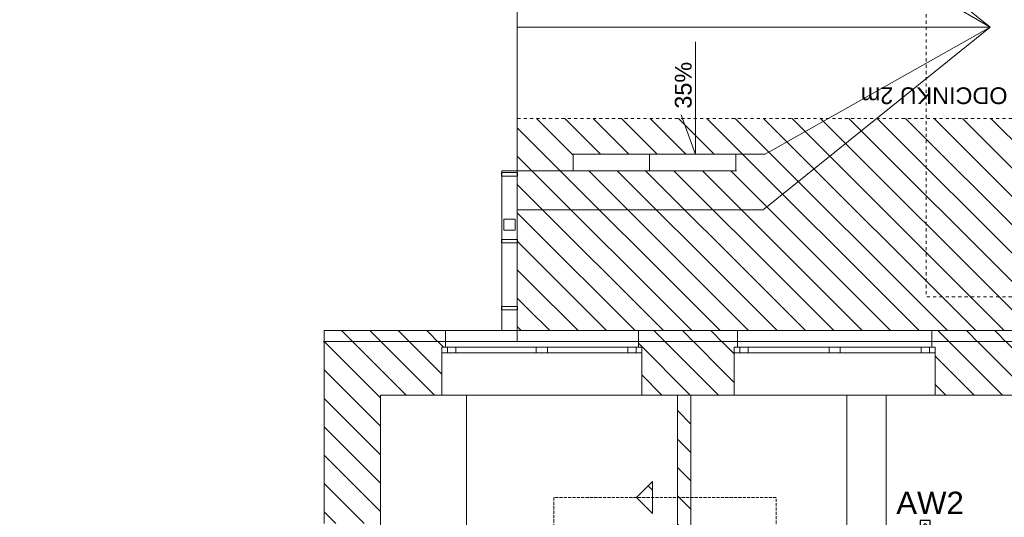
# Model space of a CAD drawing. Header units: millimetres. Extents: x -146116 to 602001, y -318793 to 100489.
# Tile 21 of 100: x 321449 to 330274, y -182770 to -178308. Entities that reach past the tile are written whole.
import ezdxf

# ---------------------------------------------------------------- set-up
doc = ezdxf.new("R2010")
doc.units = ezdxf.units.MM
doc.header["$LTSCALE"] = 0.1
doc.header["$MEASUREMENT"] = 0
doc.set_wipeout_variables(frame=1)
for name, pattern in [('eks Rzut piętra II$0$Krawędzie ukryte', [391.222223, 282.222223, -109]), ('eks Rzut piętra II$0$Przerywana', [564.444447, 282.222223, -282.222223]), ('eks Rzut piętra II$0$Wipeout_Contour', [1000, 0, -1000])]:
    doc.linetypes.add(name, pattern=pattern)
for name, color, linetype, lineweight in [('eks Rzut piętra II$0$Nowe_2D - Ogólne_Nr_pióra__38', 8, 'Continuous', 13), ('eks Rzut piętra II$0$Nowe_830-G Teksty Etykiety_Nr_pióra__38', 8, 'Continuous', 13), ('eks Rzut piętra II$0$Nowe_Konstrukcja - Stropy_Nr_pióra__38', 8, 'Continuous', 13), ('eks Rzut piętra II$0$poziom_3 (1)_7_0_Nr_pióra__81_Nr_pióra__1', 8, 'Continuous', 18), ('eks Rzut piętra II$0$poziom_3 (1)_7_2D - Ogólne_Nr_pióra__1_Nr_pióra__7', 8, 'Continuous', 18), ('eks Rzut piętra II$0$poziom_3 (1)_7_2D - Ogólne_Nr_pióra__81_Nr_pióra__1', 8, 'Continuous', 18), ('eks Rzut piętra II$0$poziom_3 (1)_7_Konstrukcja - Dachy_Nr_pióra__92_Nr_pióra__2', 8, 'Continuous', 18), ('eks Rzut piętra II$0$poziom_3 (1)_7_Konstrukcja - Stropy_Nr_pióra__81_Nr_pióra__1', 8, 'Continuous', 18), ('eks Rzut piętra II$0$poziom_3 (1)_7_Konstrukcja - Ściany zew_Nr_pióra__107_Nr_pióra__11', 8, 'Continuous', 18), ('eks Rzut piętra II$0$poziom_3 (1)_7_Konstrukcja - Ściany zew_Nr_pióra__254', 8, 'Continuous', 18), ('eks Rzut piętra II$0$poziom_3 (1)_7_Konstrukcja - Ściany zew_Nr_pióra__27_Nr_pióra__7', 8, 'Continuous', 18), ('eks Rzut piętra II$0$poziom_3 (1)_7_Konstrukcja - Ściany zew_Nr_pióra__87_Nr_pióra__1', 8, 'Continuous', 18), ('eks Rzut piętra II$0$poziom_3 (1)_7_Okna ArchiCADa_Nr_pióra__101_Nr_pióra__252', 8, 'Continuous', 18), ('eks Rzut piętra II$0$poziom_3 (1)_7_Okna ArchiCADa_Nr_pióra__27_Nr_pióra__7', 8, 'Continuous', 18), ('eks Rzut piętra II$0$poziom_3 (1)_7_Okna ArchiCADa_Nr_pióra__81_Nr_pióra__1', 8, 'Continuous', 18), ('eks Rzut piętra II$0$poziom_3 (1)_7_Opisy - Teksty_Nr_pióra__1_Nr_pióra__7', 8, 'Continuous', 18), ('Oświetlenie ewakuacyjne', 3, 'Continuous', 20)]:
    doc.layers.add(name, color=color, linetype=linetype, lineweight=lineweight)
doc.layers.add('eks Rzut piętra II$0$poziom_3 (1)_7_Konstrukcja - Ściany zew', color=8, linetype='Continuous')
doc.layers.add('LUXIONA', color=92, linetype='Continuous')
doc.styles.add('ARIAL', font='arial.ttf')
doc.styles.add('eks Rzut piętra II$0$GENERATED_STYLE_1', font='arial.ttf')
doc.styles.add('eks Rzut piętra II$0$GENERATED_STYLE_3', font='arial.ttf')
pattern_1 = [(315, (227934.12, 104779.88), (127.2792, 127.2792), [])]
pattern_2 = [(135, (238251.98, 12155.94), (127.2792, 127.2792), [])]

# ---------------------------------------------------------------- blocks, each defined once
blk = doc.blocks.new('eks Rzut piętra II')
at = {"layer": 'eks Rzut piętra II$0$Nowe_Konstrukcja - Stropy_Nr_pióra__38', "linetype": 'Continuous', "lineweight": 13}
h = blk.add_hatch(dxfattribs=at)
h.set_pattern_fill('BLOCZKI_CERAMICZNE', color=256, angle=270, style=0, pattern_type=2)
h.set_pattern_definition(pattern_1)
h.paths.add_polyline_path([(235572, 32576.9), (225182, 32576.9), (225182, 30575.9), (235572, 30575.9)])
h = blk.add_hatch(dxfattribs=at)
h.set_pattern_fill('BLOCZKI_CERAMICZNE', color=256, angle=270, style=0, pattern_type=2)
h.set_pattern_definition(pattern_1)
h.paths.add_polyline_path([(226394, 29035), (226394, 29322.3), (226250.4, 29178.7)])
at = {"layer": 'eks Rzut piętra II$0$poziom_3 (1)_7_Konstrukcja - Ściany zew_Nr_pióra__107_Nr_pióra__11', "linetype": 'Continuous', "lineweight": 18}
h = blk.add_hatch(dxfattribs=at)
h.set_pattern_fill('BLOCZKI_CERAMICZNE_0007', color=256, angle=270, style=0, pattern_type=2)
h.set_pattern_definition(pattern_2)
h.paths.add_polyline_path([(223957, 28945.9), (223957, 30096), (223452, 30676), (223452, 28945.9)])
h = blk.add_hatch(dxfattribs=at)
h.set_pattern_fill('BLOCZKI_CERAMICZNE_0007', color=256, angle=270, style=0, pattern_type=2)
h.set_pattern_definition(pattern_2)
h.paths.add_polyline_path([(226737, 24085.9), (226737, 30096), (226617, 30096), (226617, 24085.9)])
at = {"layer": 'eks Rzut piętra II$0$Nowe_2D - Ogólne_Nr_pióra__38', "linetype": 'eks Rzut piętra II$0$Krawędzie ukryte', "lineweight": 13, "flags": 128}
blk.add_lwpolyline([(221257, 22178.7), (221257, 20722.9), (227503.5, 20722.9), (227503.5, 29178.7), (225509.7, 29178.7), (225509.7, 24120.9)], dxfattribs=at)
at = {"layer": 'eks Rzut piętra II$0$Nowe_Konstrukcja - Stropy_Nr_pióra__38', "linetype": 'eks Rzut piętra II$0$Przerywana', "lineweight": 13, "flags": 128}
blk.add_lwpolyline([(235572, 30575.9), (235572, 32576.9), (225182, 32576.9), (225182, 30575.9)], close=True, dxfattribs=at)
at = {"layer": 'eks Rzut piętra II$0$Nowe_Konstrukcja - Stropy_Nr_pióra__38', "linetype": 'Continuous', "lineweight": 13, "flags": 128}
blk.add_lwpolyline([(226250.4, 29178.7), (226394, 29322.3), (226394, 29035)], close=True, dxfattribs=at)
at = {"layer": 'eks Rzut piętra II$0$poziom_3 (1)_7_0_Nr_pióra__81_Nr_pióra__1', "linetype": 'Continuous', "lineweight": 18}
for p, q in [((225040, 32061), (225040, 32091)), ((225040, 32091), (225184, 32091)), ((225184, 32061), (225040, 32061)), ((225042, 30676), (225042, 32106.9)), ((225042, 32106.9), (225182, 32106.9)), ((225182, 32106.9), (225182, 30676)), ((225184, 32091), (225184, 32061)), ((225062, 31574.7), (225062, 31674.7)), ((225062, 31674.7), (225162, 31674.7)), ((225162, 31674.7), (225162, 31574.7)), ((225162, 31574.7), (225062, 31574.7)), ((225040, 31461), (225040, 31491)), ((225040, 31491), (225184, 31491)), ((225184, 31461), (225040, 31461)), ((225184, 31491), (225184, 31461)), ((225040, 30861), (225040, 30891)), ((225040, 30891), (225184, 30891)), ((225184, 30891), (225184, 30861)), ((225184, 30861), (225040, 30861)), ((225182, 30676), (225042, 30676))]:
    blk.add_line(p, q, dxfattribs=at)
at = {"layer": 'eks Rzut piętra II$0$poziom_3 (1)_7_2D - Ogólne_Nr_pióra__81_Nr_pióra__1', "linetype": 'Continuous', "lineweight": 18, "flags": 128}
blk.add_lwpolyline([(228487, 28410.9), (228487, 30096), (224727, 30096), (224727, 28410.9), (226887, 28410.9), (226887, 28345.9), (228487, 28345.9)], close=True, dxfattribs=at)
at = {"layer": 'eks Rzut piętra II$0$poziom_3 (1)_7_Konstrukcja - Dachy_Nr_pióra__92_Nr_pióra__2', "linetype": 'Continuous', "lineweight": 18, "flags": 128}
for points in [[(225182, 33396.9), (225182, 35036.9)], [(227386.7, 35036.9), (229420.7, 33396.9)], [(229420.7, 33396.9), (227394.4, 34576.9)], [(225182, 33396.9), (229420.7, 33396.9)], [(225182, 31756.9), (225182, 33396.9)], [(229420.7, 33396.9), (225182, 33396.9)], [(229420.7, 33396.9), (227386.7, 31756.9)], [(227404.9, 32256.9), (229420.7, 33396.9)], [(227386.7, 31756.9), (225182, 31756.9)]]:
    blk.add_lwpolyline(points, dxfattribs=at)
at = {"layer": 'eks Rzut piętra II$0$poziom_3 (1)_7_Konstrukcja - Stropy_Nr_pióra__81_Nr_pióra__1', "linetype": 'eks Rzut piętra II$0$Przerywana', "lineweight": 18, "flags": 128}
blk.add_lwpolyline([(231947, 40045.9), (231947, 30976.9), (228847, 30976.9), (228847, 40045.9)], close=True, dxfattribs=at)
at = {"layer": 'eks Rzut piętra II$0$poziom_3 (1)_7_Konstrukcja - Stropy_Nr_pióra__81_Nr_pióra__1', "linetype": 'Continuous', "lineweight": 18, "flags": 128}
for points in [[(215277, 22155.9), (223567, 22155.9), (224247, 22155.9), (224247, 23755.9), (226737, 23755.9), (226737, 24155.9), (228137, 24155.9), (228137, 30096), (232167, 30096), (232167, 29955.9), (236457, 29955.9), (236457, 22665.9), (233797, 22665.9), (233797, 19055.9), (215277, 19055.9)], [(225547, 22455.9), (225547, 23755.9), (226617, 23755.9), (226617, 30096), (223957, 30096), (223957, 23755.9), (224247, 23755.9), (224247, 22455.9)], [(228487, 28345.9), (228487, 30096), (226887, 30096), (224727, 30096), (224727, 28395.9), (226887, 28395.9), (226887, 28345.9)], [(228137, 28596), (228137, 30096), (230727, 30096), (230727, 28596)]]:
    blk.add_lwpolyline(points, close=True, dxfattribs=at)
at = {"layer": 'eks Rzut piętra II$0$poziom_3 (1)_7_Konstrukcja - Ściany zew_Nr_pióra__27_Nr_pióra__7', "linetype": 'Continuous', "lineweight": 18}
for p, q in [((224537, 30526), (224507, 30526)), ((224507, 30526), (224507, 30476)), ((224507, 30476), (224507, 30096)), ((226267, 30526), (226297, 30526)), ((226297, 30526), (226297, 30476)), ((226297, 30476), (226297, 30096)), ((227157, 30526), (227127, 30526)), ((227127, 30526), (227127, 30476)), ((227127, 30476), (227127, 30096)), ((228897, 30526), (228927, 30526)), ((228927, 30526), (228927, 30476)), ((228927, 30476), (228927, 30096))]:
    blk.add_line(p, q, dxfattribs=at)
at = {"layer": 'eks Rzut piętra II$0$poziom_3 (1)_7_Konstrukcja - Ściany zew_Nr_pióra__27_Nr_pióra__7', "linetype": 'Continuous', "lineweight": 18, "flags": 128}
for points in [[(223452, 30676), (223452, 28945.9)], [(223957, 28945.9), (223957, 30096)], [(223957, 30096), (224507, 30096)], [(226297, 30096), (226617, 30096)], [(226617, 30096), (226617, 24085.9)], [(226737, 24085.9), (226737, 30096)], [(226737, 30096), (227127, 30096)], [(228927, 30096), (229687, 30096)]]:
    blk.add_lwpolyline(points, dxfattribs=at)
at = {"layer": 'eks Rzut piętra II$0$poziom_3 (1)_7_Okna ArchiCADa_Nr_pióra__101_Nr_pióra__252', "linetype": 'Continuous', "lineweight": 18}
for p, q in [((224632, 30526), (224507, 30526)), ((224507, 30476), (224632, 30476)), ((224632, 30476), (224632, 30526)), ((225402, 30526), (225352, 30526)), ((225352, 30526), (225352, 30476)), ((225352, 30476), (225402, 30476)), ((225452, 30526), (225402, 30526)), ((225402, 30476), (225452, 30476)), ((225452, 30476), (225452, 30526)), ((226297, 30526), (226172, 30526)), ((226172, 30526), (226172, 30476)), ((226172, 30476), (226297, 30476)), ((227252, 30526), (227127, 30526)), ((227127, 30476), (227252, 30476)), ((227252, 30476), (227252, 30526)), ((228027, 30526), (227977, 30526)), ((227977, 30526), (227977, 30476)), ((227977, 30476), (228027, 30476)), ((228077, 30526), (228027, 30526)), ((228027, 30476), (228077, 30476)), ((228077, 30476), (228077, 30526)), ((228927, 30526), (228802, 30526)), ((228802, 30526), (228802, 30476)), ((228802, 30476), (228927, 30476))]:
    blk.add_line(p, q, dxfattribs=at)
at = {"layer": 'eks Rzut piętra II$0$poziom_3 (1)_7_Okna ArchiCADa_Nr_pióra__27_Nr_pióra__7', "linetype": 'Continuous', "lineweight": 18}
for p, q in [((224507, 30526), (224507, 30476)), ((224537, 30526), (224507, 30526)), ((226267, 30526), (226297, 30526)), ((226297, 30526), (226297, 30476)), ((227127, 30526), (227127, 30476)), ((227157, 30526), (227127, 30526)), ((228897, 30526), (228927, 30526)), ((228927, 30526), (228927, 30476))]:
    blk.add_line(p, q, dxfattribs=at)
at = {"layer": 'eks Rzut piętra II$0$poziom_3 (1)_7_Okna ArchiCADa_Nr_pióra__81_Nr_pióra__1', "linetype": 'Continuous', "lineweight": 18}
for p, q in [((224557, 30526), (224557, 30476)), ((225352, 30526), (224632, 30526)), ((224632, 30476), (225352, 30476)), ((226172, 30526), (225452, 30526)), ((225452, 30476), (226172, 30476)), ((226247, 30526), (226247, 30476)), ((227177, 30526), (227177, 30476)), ((227977, 30526), (227252, 30526)), ((227252, 30476), (227977, 30476)), ((228802, 30526), (228077, 30526)), ((228077, 30476), (228802, 30476)), ((228877, 30526), (228877, 30476)), ((224507, 30096), (226297, 30096)), ((227127, 30096), (228927, 30096))]:
    blk.add_line(p, q, dxfattribs=at)
at = {"layer": 'eks Rzut piętra II$0$Nowe_830-G Teksty Etykiety_Nr_pióra__38', "linetype": 'Continuous', "lineweight": 13, "insert": (232416.6, 32706), "char_height": 150, "attachment_point": 1, "rotation": 180, "style": 'eks Rzut piętra II$0$GENERATED_STYLE_3'}
blk.add_mtext('\\A1;PRZEKRYCIE NIEPALNE NA ODCINKU 2m', dxfattribs=at)
at = {"layer": 'eks Rzut piętra II$0$poziom_3 (1)_7_Opisy - Teksty_Nr_pióra__1_Nr_pióra__7', "linetype": 'Continuous', "lineweight": 18, "insert": (226594.3, 32664.9), "char_height": 150, "attachment_point": 1, "rotation": 90, "style": 'eks Rzut piętra II$0$GENERATED_STYLE_1'}
blk.add_mtext('\\A1;35%', dxfattribs=at)
at = {"linetype": 'eks Rzut piętra II$0$Wipeout_Contour', "lineweight": 0, "ltscale": 290470.304927}
blk.add_wipeout([(225682, 32106.9), (227139.7, 32106.9), (227139.7, 32256.9), (225682, 32256.9)], dxfattribs=at).dxf.layer = 'eks Rzut piętra II$0$poziom_3 (1)_7_Konstrukcja - Ściany zew'
at = {"linetype": 'eks Rzut piętra II$0$Wipeout_Contour', "lineweight": 0, "ltscale": 296925.618617}
blk.add_wipeout([(226227, 30676), (223452, 30676), (223452, 30576), (226227, 30576)], dxfattribs=at).dxf.layer = 'eks Rzut piętra II$0$poziom_3 (1)_7_Konstrukcja - Ściany zew'
at = {"layer": 'eks Rzut piętra II$0$poziom_3 (1)_7_Konstrukcja - Ściany zew_Nr_pióra__107_Nr_pióra__11', "linetype": 'Continuous', "lineweight": 18}
h = blk.add_hatch(dxfattribs=at)
h.set_pattern_fill('BLOCZKI_CERAMICZNE_0007', color=256, angle=270, style=0, pattern_type=2)
h.set_pattern_definition(pattern_2)
h.paths.add_polyline_path([(223957, 30096), (224507, 30096), (224507, 30526), (224537, 30526), (224537, 30676), (223452, 30676)])
at = {"layer": 'eks Rzut piętra II$0$poziom_3 (1)_7_2D - Ogólne_Nr_pióra__1_Nr_pióra__7', "linetype": 'Continuous', "lineweight": 18, "flags": 128}
blk.add_lwpolyline([(226779, 33265.1), (226779, 32252.4), (226651.4, 32609.9)], dxfattribs=at)
at = {"layer": 'eks Rzut piętra II$0$poziom_3 (1)_7_Konstrukcja - Dachy_Nr_pióra__92_Nr_pióra__2', "linetype": 'Continuous', "lineweight": 18, "flags": 128}
for points in [[(226367, 32106.9), (226367, 32256.9)], [(226367, 32256.9), (227404.9, 32256.9)], [(225182, 30575.9), (225182, 32106.9)], [(225182, 32106.9), (226367, 32106.9)]]:
    blk.add_lwpolyline(points, dxfattribs=at)
at = {"layer": 'eks Rzut piętra II$0$poziom_3 (1)_7_Konstrukcja - Ściany zew_Nr_pióra__254', "linetype": 'eks Rzut piętra II$0$Wipeout_Contour', "lineweight": 18}
for p, q in [((227139.7, 32256.9), (225682, 32256.9)), ((225682, 32256.9), (225682, 32106.9)), ((227139.7, 32106.9), (227139.7, 32256.9)), ((225682, 32106.9), (227139.7, 32106.9)), ((226227, 30676), (223452, 30676)), ((223452, 30676), (223452, 30576)), ((226227, 30576), (226227, 30676)), ((223452, 30576), (226227, 30576))]:
    blk.add_line(p, q, dxfattribs=at)
at = {"layer": 'eks Rzut piętra II$0$poziom_3 (1)_7_Konstrukcja - Ściany zew_Nr_pióra__27_Nr_pióra__7', "linetype": 'Continuous', "lineweight": 18}
blk.add_line((224537, 30676), (224537, 30526), dxfattribs=at)
at = {"layer": 'eks Rzut piętra II$0$poziom_3 (1)_7_Konstrukcja - Ściany zew_Nr_pióra__27_Nr_pióra__7', "linetype": 'Continuous', "lineweight": 18, "flags": 128}
blk.add_lwpolyline([(224537, 30676), (223452, 30676)], dxfattribs=at)
at = {"layer": 'eks Rzut piętra II$0$poziom_3 (1)_7_Konstrukcja - Ściany zew_Nr_pióra__87_Nr_pióra__1', "linetype": 'Continuous', "lineweight": 18, "flags": 128}
for points in [[(227139.7, 32256.9), (225682, 32256.9)], [(225682, 32256.9), (225682, 32106.9)], [(227139.7, 32106.9), (227139.7, 32256.9)], [(225682, 32106.9), (227139.7, 32106.9)], [(226227, 30676), (223452, 30676)], [(223452, 30676), (223452, 30576)], [(223452, 30576), (226227, 30576)]]:
    blk.add_lwpolyline(points, dxfattribs=at)
at = {"linetype": 'eks Rzut piętra II$0$Wipeout_Contour', "lineweight": 0, "ltscale": 296896.368866}
blk.add_wipeout([(226227, 30576), (232167, 30576), (232167, 30676), (226227, 30676)], dxfattribs=at).dxf.layer = 'eks Rzut piętra II$0$poziom_3 (1)_7_Konstrukcja - Ściany zew'
at = {"layer": 'eks Rzut piętra II$0$poziom_3 (1)_7_Konstrukcja - Ściany zew_Nr_pióra__107_Nr_pióra__11', "linetype": 'Continuous', "lineweight": 18}
h = blk.add_hatch(dxfattribs=at)
h.set_pattern_fill('BLOCZKI_CERAMICZNE_0007', color=256, angle=270, style=0, pattern_type=2)
h.set_pattern_definition(pattern_2)
h.paths.add_polyline_path([(226297, 30096), (227127, 30096), (227127, 30526), (227157, 30526), (227157, 30676), (226267, 30676), (226267, 30526), (226297, 30526)])
h = blk.add_hatch(dxfattribs=at)
h.set_pattern_fill('BLOCZKI_CERAMICZNE_0007', color=256, angle=270, style=0, pattern_type=2)
h.set_pattern_definition(pattern_2)
h.paths.add_polyline_path([(229687, 30096), (229687, 30526), (229717, 30526), (229717, 30676), (228897, 30676), (228897, 30526), (228927, 30526), (228927, 30096)])
at = {"layer": 'eks Rzut piętra II$0$poziom_3 (1)_7_Konstrukcja - Dachy_Nr_pióra__92_Nr_pióra__2', "linetype": 'Continuous', "lineweight": 18, "flags": 128}
blk.add_lwpolyline([(230307, 30575.9), (225182, 30575.9)], dxfattribs=at)
at = {"layer": 'eks Rzut piętra II$0$poziom_3 (1)_7_Konstrukcja - Ściany zew_Nr_pióra__254', "linetype": 'eks Rzut piętra II$0$Wipeout_Contour', "lineweight": 18}
for p, q in [((232167, 30676), (226227, 30676)), ((226227, 30676), (226227, 30576)), ((226227, 30576), (232167, 30576))]:
    blk.add_line(p, q, dxfattribs=at)
at = {"layer": 'eks Rzut piętra II$0$poziom_3 (1)_7_Konstrukcja - Ściany zew_Nr_pióra__27_Nr_pióra__7', "linetype": 'Continuous', "lineweight": 18}
for p, q in [((226267, 30676), (226267, 30526)), ((227157, 30676), (227157, 30526)), ((228897, 30676), (228897, 30526))]:
    blk.add_line(p, q, dxfattribs=at)
at = {"layer": 'eks Rzut piętra II$0$poziom_3 (1)_7_Konstrukcja - Ściany zew_Nr_pióra__27_Nr_pióra__7', "linetype": 'Continuous', "lineweight": 18, "flags": 128}
for points in [[(227157, 30676), (226267, 30676)], [(229717, 30676), (228897, 30676)]]:
    blk.add_lwpolyline(points, dxfattribs=at)
at = {"layer": 'eks Rzut piętra II$0$poziom_3 (1)_7_Konstrukcja - Ściany zew_Nr_pióra__87_Nr_pióra__1', "linetype": 'Continuous', "lineweight": 18, "flags": 128}
for points in [[(232167, 30676), (226227, 30676)], [(226227, 30576), (232167, 30576)]]:
    blk.add_lwpolyline(points, dxfattribs=at)
at = {"layer": 'eks Rzut piętra II$0$poziom_3 (1)_7_Okna ArchiCADa_Nr_pióra__81_Nr_pióra__1', "linetype": 'Continuous', "lineweight": 18}
for p, q in [((224537, 30676), (226267, 30676)), ((227157, 30676), (228897, 30676))]:
    blk.add_line(p, q, dxfattribs=at)
blk = doc.blocks.new('LUXIONA - LVNO')
at = {"layer": 'LUXIONA', "color": 1, "lineweight": -2}
for p, q in [((9, 9), (0, 9)), ((0, 9), (0, 0)), ((9, 0), (9, 9)), ((0, 0), (9, 0))]:
    blk.add_line(p, q, dxfattribs=at)
blk.add_lwpolyline([(4.48, 6.3), (2.62, 4.45), (4.48, 2.6), (6.33, 4.45)], close=True, dxfattribs=at)
at = {"layer": 'LUXIONA', "color": 1, "style": 'ARIAL', "flags": 4}
for tag, p in [('TYP', (-13.79, 32.2, -23.7)), ('OBW', (-19.09, -28.02, -23.7))]:
    blk.add_attdef(tag, p, '', height=20, dxfattribs=at)

msp = doc.modelspace()

# ---------------------------------------------------------------- block references
at = {"layer": 'Oświetlenie ewakuacyjne'}
msp.add_blockref('eks Rzut piętra II', (100727, -211770.5), dxfattribs=at)

# ---------------------------------------------------------------- next in the draw order: block references
at = {"layer": 'LUXIONA'}
ref = msp.add_blockref('LUXIONA - LVNO', (329520.7, -182889.6), dxfattribs=dict(at, xscale=10, yscale=10, zscale=10))
ref.add_attrib('TYP', 'AW2', (329305.8, -182740.6, -237), dxfattribs={"color": 1, "height": 200, "style": 'ARIAL'})

doc.saveas('drawing.dxf')
